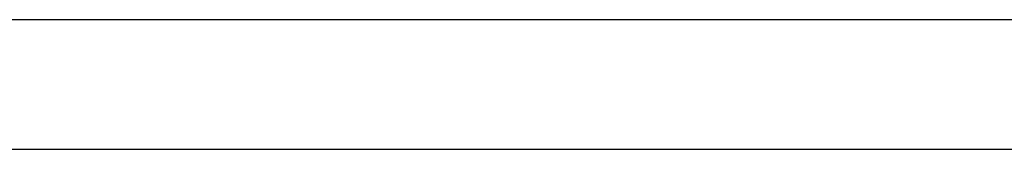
# Model space of a CAD drawing. Header units: metres. Extents: x 397.7 to 427.5, y 12.7 to 28.4.
# Tile 60 of 122: x 407.546 to 408.306, y 26.73 to 26.83. Entities that reach past the tile are written whole.
import ezdxf

# ---------------------------------------------------------------- set-up
doc = ezdxf.new("R2010")
doc.units = ezdxf.units.M
doc.layers.add('A-WALL-____-MCUT', color=7, linetype='Continuous', lineweight=25)
doc.layers.add('A-WALL-____-OTLN', color=7, linetype='Continuous', lineweight=25)

# ---------------------------------------------------------------- blocks, each defined once
blk = doc.blocks.new('Family - Evans P5-151329-08_ELEC_P5')
at = {"layer": 'A-WALL-____-MCUT', "color": 253, "true_color": 0xaaaaaa}
for p, q in [((1.34726, 0.1), (0, 0.1)), ((0, 0), (1.34726, 0))]:
    blk.add_line(p, q, dxfattribs=at)
at = {"layer": 'A-WALL-____-OTLN', "color": 253, "true_color": 0xaaaaaa}
for p, q in [((1.34726, 0.1), (0, 0.1)), ((0, 0), (1.34726, 0))]:
    blk.add_line(p, q, dxfattribs=at)
at = {"layer": 'A-WALL-____-OTLN', "color": 253, "lineweight": 18, "true_color": 0xaaaaaa}
blk.add_line((0, 0), (1.34726, 0), dxfattribs=at)
blk = doc.blocks.new('LONDR55-XX_ZZ-ARQ-CAA-M3D-Londres55_ifc-1-08_ELEC_P5')
at = {"layer": 'A-WALL-____-OTLN', "color": 253, "lineweight": 18, "true_color": 0xaaaaaa}
blk.add_blockref('Family - Evans P5-151329-08_ELEC_P5', (407.53973, 26.72995), dxfattribs=at)

msp = doc.modelspace()

# ---------------------------------------------------------------- block references
at = {"lineweight": 5}
msp.add_blockref('LONDR55-XX_ZZ-ARQ-CAA-M3D-Londres55_ifc-1-08_ELEC_P5', (0, 0), dxfattribs=at)

doc.saveas('drawing.dxf')
